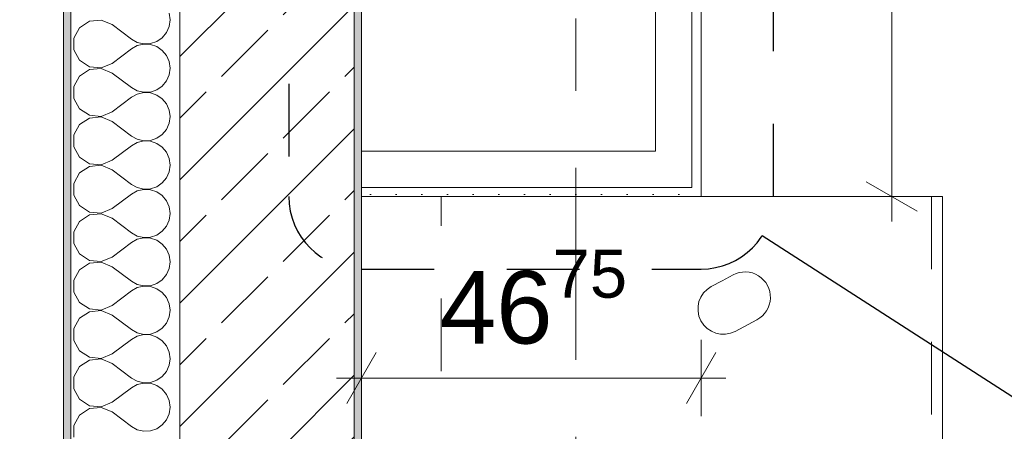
# Model space of a CAD drawing. Header units: metres. Extents: x -4 to 100, y -11 to 17.
# Tile 84 of 256: x -0.235 to 1.12, y 12.367 to 12.934. Entities that reach past the tile are written whole.
import ezdxf

# ---------------------------------------------------------------- set-up
doc = ezdxf.new("R2010")
doc.units = ezdxf.units.M
doc.header["$MEASUREMENT"] = 0
for name, pattern in [('Punktlinie eng', [0.0375, 0.0125, -0.025]), ('Strichlinie doppelt', [0.546806, 0.264583, -0.105833, 0.070556, -0.105833]), ('Strichlinie eng', [0.115, 0.075, -0.04]), ('Untersicht', [0.1, 0.075, -0.025])]:
    doc.linetypes.add(name, pattern=pattern)
for name, color, linetype in [('152 - Bemaßung_ Beschriftung.Ausbau', 7, 'Continuous'), ('208 - Marker.Detail', 7, 'Continuous'), ('451 - Universal.Achsen Raster', 7, 'Continuous'), ('603 - Struktur.Bodenplatte_ Decke Roh', 7, 'Continuous'), ('604 - Struktur.Wand Aussen', 7, 'Continuous'), ('650 - Abdeckung.Fußboden Aufbau', 7, 'Continuous'), ('Neubau_606 - Struktur.Wand Innen Ausbau', 7, 'Continuous'), ('Neubau_653 - Abdeckung.TB Verkofferung', 7, 'Continuous'), ('Neubau_701 - Einrichtung.Möbel', 7, 'Continuous')]:
    doc.layers.add(name, color=color, linetype=linetype)
doc.styles.add('ERSTELLTER_STIL_2', font='txt')
doc.dimstyles.new('ERSTELLTER_STIL__3', dxfattribs={"dimtxt": 0.1, "dimasz": 0.0532, "dimexe": 0.18, "dimexo": 0.0625, "dimgap": 0, "dimtad": 1, "dimzin": 0, "dimdsep": 46, "dimtxsty": 'ERSTELLTER_STIL_2', "dimblk": 'ARROWHEAD_2', "dimblk1": 'ARROWHEAD_2', "dimblk2": 'ARROWHEAD_2', "dimcen": 0.09, "dimse1": 1, "dimse2": 1, "dimclrd": 7, "dimclre": 7, "dimclrt": 7, "dimazin": 0, "dimtfac": 1, "dimtdec": 4, "dimtmove": 0, "dimatfit": 3, "dimfxl": 1, "dimtolj": 1, "dimtzin": 0, "dimarcsym": 0})
doc.dimstyles.new('ERSTELLTER_STIL__4', dxfattribs={"dimtxt": 0.1, "dimasz": 0.0532, "dimexe": 0.18, "dimexo": 0.0625, "dimgap": 0, "dimtad": 1, "dimzin": 0, "dimdsep": 46, "dimtxsty": 'ERSTELLTER_STIL_2', "dimblk": 'ARROWHEAD_2', "dimblk1": 'ARROWHEAD_2', "dimblk2": 'ARROWHEAD_2', "dimcen": 0.09, "dimse1": 1, "dimse2": 1, "dimclrd": 7, "dimclre": 7, "dimclrt": 7, "dimazin": 0, "dimtfac": 1, "dimtdec": 4, "dimtmove": 2, "dimatfit": 3, "dimfxl": 1, "dimtolj": 1, "dimtzin": 0, "dimarcsym": 0})
doc.dimstyles.new('ERSTELLTER_STIL__5', dxfattribs={"dimtxt": 0.1, "dimasz": 0.0532, "dimexe": 0.18, "dimexo": 0.0625, "dimgap": 0, "dimtad": 1, "dimtih": 1, "dimtoh": 1, "dimzin": 0, "dimdsep": 46, "dimtxsty": 'ERSTELLTER_STIL_2', "dimblk": 'ARROWHEAD_2', "dimblk1": 'ARROWHEAD_2', "dimblk2": 'ARROWHEAD_2', "dimcen": 0.09, "dimse1": 1, "dimse2": 1, "dimclrd": 7, "dimclre": 7, "dimclrt": 7, "dimazin": 0, "dimtfac": 1, "dimtdec": 4, "dimtmove": 0, "dimatfit": 3, "dimfxl": 1, "dimtolj": 1, "dimtzin": 0, "dimarcsym": 0})
pattern_1 = [(45, (0, 0), (-0.01767767, 0.01767767), [0, -0.025])]

# ---------------------------------------------------------------- blocks, each defined once
blk = doc.blocks.new('*X58')
at = {"layer": '604 - Struktur.Wand Aussen', "color": 7, "linetype": 'Continuous', "lineweight": 5}
for p, q in [((-0.1395, 12.9314), (-0.153, 12.9224)), ((-0.1233, 12.933), (-0.1395, 12.9314)), ((-0.1083, 12.9267), (-0.1233, 12.933)), ((-0.0283, 12.9333), (-0.0296, 12.9424)), ((-0.0296, 12.9242), (-0.0283, 12.9333)), ((-0.153, 12.9224), (-0.1607, 12.9081)), ((-0.1083, 12.9267), (-0.0817, 12.9067)), ((-0.0333, 12.9158), (-0.0296, 12.9242)), ((-0.1607, 12.9081), (-0.1607, 12.8919)), ((-0.0817, 12.9067), (-0.0736, 12.9022)), ((-0.0555, 12.9006), (-0.0468, 12.9035)), ((-0.0468, 12.9035), (-0.0392, 12.9087)), ((-0.0392, 12.9087), (-0.0333, 12.9158)), ((-0.1607, 12.8919), (-0.153, 12.8776)), ((-0.1083, 12.8733), (-0.0817, 12.8933)), ((-0.0736, 12.8978), (-0.0817, 12.8933)), ((-0.0736, 12.9022), (-0.0647, 12.9001)), ((-0.0647, 12.8999), (-0.0736, 12.8978)), ((-0.0647, 12.9001), (-0.0555, 12.9006)), ((-0.0555, 12.8994), (-0.0647, 12.8999)), ((-0.0468, 12.8965), (-0.0555, 12.8994)), ((-0.0392, 12.8913), (-0.0468, 12.8965)), ((-0.0333, 12.8842), (-0.0392, 12.8913)), ((-0.153, 12.8776), (-0.1395, 12.8686)), ((-0.0296, 12.8758), (-0.0333, 12.8842)), ((-0.1395, 12.8648), (-0.153, 12.8558)), ((-0.1395, 12.8686), (-0.1233, 12.867)), ((-0.1233, 12.8663), (-0.1395, 12.8648)), ((-0.1233, 12.867), (-0.1083, 12.8733)), ((-0.1083, 12.86), (-0.1233, 12.8663)), ((-0.0283, 12.8667), (-0.0296, 12.8758)), ((-0.0296, 12.8576), (-0.0283, 12.8667)), ((-0.153, 12.8558), (-0.1607, 12.8415)), ((-0.1083, 12.86), (-0.0817, 12.84)), ((-0.0333, 12.8491), (-0.0296, 12.8576)), ((-0.1607, 12.8415), (-0.1607, 12.8252)), ((-0.0817, 12.84), (-0.0736, 12.8355)), ((-0.0555, 12.8339), (-0.0468, 12.8369)), ((-0.0468, 12.8369), (-0.0392, 12.8421)), ((-0.0392, 12.8421), (-0.0333, 12.8491)), ((-0.1607, 12.8252), (-0.153, 12.8109)), ((-0.1083, 12.8067), (-0.0817, 12.8267)), ((-0.0736, 12.8311), (-0.0817, 12.8267)), ((-0.0736, 12.8355), (-0.0647, 12.8335)), ((-0.0647, 12.8332), (-0.0736, 12.8311)), ((-0.0647, 12.8335), (-0.0555, 12.8339)), ((-0.0555, 12.8328), (-0.0647, 12.8332)), ((-0.0468, 12.8298), (-0.0555, 12.8328)), ((-0.0392, 12.8246), (-0.0468, 12.8298)), ((-0.0333, 12.8175), (-0.0392, 12.8246)), ((-0.153, 12.8109), (-0.1395, 12.8019)), ((-0.0296, 12.8091), (-0.0333, 12.8175)), ((-0.0283, 12.8), (-0.0296, 12.8091)), ((-0.1395, 12.7981), (-0.153, 12.7891)), ((-0.1395, 12.8019), (-0.1233, 12.8004)), ((-0.1233, 12.7996), (-0.1395, 12.7981)), ((-0.1233, 12.8004), (-0.1083, 12.8067)), ((-0.1083, 12.7933), (-0.1233, 12.7996)), ((-0.0296, 12.7909), (-0.0283, 12.8)), ((-0.153, 12.7891), (-0.1607, 12.7748)), ((-0.1083, 12.7933), (-0.0817, 12.7733)), ((-0.0392, 12.7754), (-0.0333, 12.7825)), ((-0.0333, 12.7825), (-0.0296, 12.7909)), ((-0.1607, 12.7748), (-0.1607, 12.7585)), ((-0.0817, 12.7733), (-0.0736, 12.7689)), ((-0.0736, 12.7689), (-0.0647, 12.7668)), ((-0.0555, 12.7672), (-0.0468, 12.7702)), ((-0.0468, 12.7702), (-0.0392, 12.7754)), ((-0.1607, 12.7585), (-0.153, 12.7442)), ((-0.1083, 12.74), (-0.0817, 12.76)), ((-0.0736, 12.7645), (-0.0817, 12.76)), ((-0.0647, 12.7665), (-0.0736, 12.7645)), ((-0.0647, 12.7668), (-0.0555, 12.7672)), ((-0.0555, 12.7661), (-0.0647, 12.7665)), ((-0.0468, 12.7631), (-0.0555, 12.7661)), ((-0.0392, 12.7579), (-0.0468, 12.7631)), ((-0.0333, 12.7509), (-0.0392, 12.7579)), ((-0.153, 12.7442), (-0.1395, 12.7352)), ((-0.0296, 12.7424), (-0.0333, 12.7509)), ((-0.0283, 12.7333), (-0.0296, 12.7424)), ((-0.1395, 12.7314), (-0.153, 12.7224)), ((-0.1395, 12.7352), (-0.1233, 12.7337)), ((-0.1233, 12.733), (-0.1395, 12.7314)), ((-0.1233, 12.7337), (-0.1083, 12.74)), ((-0.1083, 12.7267), (-0.1233, 12.733)), ((-0.0296, 12.7242), (-0.0283, 12.7333)), ((-0.153, 12.7224), (-0.1607, 12.7081)), ((-0.1083, 12.7267), (-0.0817, 12.7067)), ((-0.0392, 12.7087), (-0.0333, 12.7158)), ((-0.0333, 12.7158), (-0.0296, 12.7242)), ((-0.1607, 12.7081), (-0.1607, 12.6919)), ((-0.0817, 12.7067), (-0.0736, 12.7022)), ((-0.0736, 12.7022), (-0.0647, 12.7001)), ((-0.0647, 12.7001), (-0.0555, 12.7006)), ((-0.0555, 12.7006), (-0.0468, 12.7035)), ((-0.0468, 12.7035), (-0.0392, 12.7087)), ((-0.1607, 12.6919), (-0.153, 12.6776)), ((-0.1083, 12.6733), (-0.0817, 12.6933)), ((-0.0736, 12.6978), (-0.0817, 12.6933)), ((-0.0647, 12.6999), (-0.0736, 12.6978)), ((-0.0555, 12.6994), (-0.0647, 12.6999)), ((-0.0468, 12.6965), (-0.0555, 12.6994)), ((-0.0392, 12.6913), (-0.0468, 12.6965)), ((-0.0333, 12.6842), (-0.0392, 12.6913)), ((-0.153, 12.6776), (-0.1395, 12.6686)), ((-0.1233, 12.667), (-0.1083, 12.6733)), ((-0.0296, 12.6758), (-0.0333, 12.6842)), ((-0.0283, 12.6667), (-0.0296, 12.6758)), ((-0.1395, 12.6648), (-0.153, 12.6558)), ((-0.1395, 12.6686), (-0.1233, 12.667)), ((-0.1233, 12.6663), (-0.1395, 12.6648)), ((-0.1083, 12.66), (-0.1233, 12.6663)), ((-0.1083, 12.66), (-0.0817, 12.64)), ((-0.0296, 12.6576), (-0.0283, 12.6667)), ((-0.153, 12.6558), (-0.1607, 12.6415)), ((-0.0392, 12.6421), (-0.0333, 12.6491)), ((-0.0333, 12.6491), (-0.0296, 12.6576)), ((-0.1607, 12.6415), (-0.1607, 12.6252)), ((-0.0817, 12.64), (-0.0736, 12.6355)), ((-0.0736, 12.6355), (-0.0647, 12.6335)), ((-0.0647, 12.6332), (-0.0736, 12.6311)), ((-0.0647, 12.6335), (-0.0555, 12.6339)), ((-0.0555, 12.6328), (-0.0647, 12.6332)), ((-0.0555, 12.6339), (-0.0468, 12.6369)), ((-0.0468, 12.6298), (-0.0555, 12.6328)), ((-0.0468, 12.6369), (-0.0392, 12.6421)), ((-0.1607, 12.6252), (-0.153, 12.6109)), ((-0.1083, 12.6067), (-0.0817, 12.6267)), ((-0.0736, 12.6311), (-0.0817, 12.6267)), ((-0.0392, 12.6246), (-0.0468, 12.6298)), ((-0.0333, 12.6175), (-0.0392, 12.6246)), ((-0.153, 12.6109), (-0.1395, 12.6019)), ((-0.1233, 12.6004), (-0.1083, 12.6067)), ((-0.0296, 12.6091), (-0.0333, 12.6175)), ((-0.0283, 12.6), (-0.0296, 12.6091)), ((-0.1395, 12.5981), (-0.153, 12.5891)), ((-0.1395, 12.6019), (-0.1233, 12.6004)), ((-0.1233, 12.5996), (-0.1395, 12.5981)), ((-0.1083, 12.5933), (-0.1233, 12.5996)), ((-0.1083, 12.5933), (-0.0817, 12.5733)), ((-0.0296, 12.5909), (-0.0283, 12.6)), ((-0.153, 12.5891), (-0.1607, 12.5748)), ((-0.0392, 12.5754), (-0.0333, 12.5825)), ((-0.0333, 12.5825), (-0.0296, 12.5909)), ((-0.1607, 12.5748), (-0.1607, 12.5585)), ((-0.0817, 12.5733), (-0.0736, 12.5689)), ((-0.0736, 12.5689), (-0.0647, 12.5668)), ((-0.0647, 12.5665), (-0.0736, 12.5645)), ((-0.0647, 12.5668), (-0.0555, 12.5672)), ((-0.0555, 12.5661), (-0.0647, 12.5665)), ((-0.0555, 12.5672), (-0.0468, 12.5702)), ((-0.0468, 12.5631), (-0.0555, 12.5661)), ((-0.0468, 12.5702), (-0.0392, 12.5754)), ((-0.1607, 12.5585), (-0.153, 12.5442)), ((-0.1083, 12.54), (-0.0817, 12.56)), ((-0.0736, 12.5645), (-0.0817, 12.56)), ((-0.0392, 12.5579), (-0.0468, 12.5631)), ((-0.0333, 12.5509), (-0.0392, 12.5579)), ((-0.153, 12.5442), (-0.1395, 12.5352)), ((-0.1233, 12.5337), (-0.1083, 12.54)), ((-0.0296, 12.5424), (-0.0333, 12.5509)), ((-0.0283, 12.5333), (-0.0296, 12.5424)), ((-0.1395, 12.5314), (-0.153, 12.5224)), ((-0.1395, 12.5352), (-0.1233, 12.5337)), ((-0.1233, 12.533), (-0.1395, 12.5314)), ((-0.1083, 12.5267), (-0.1233, 12.533)), ((-0.1083, 12.5267), (-0.0817, 12.5067)), ((-0.0333, 12.5158), (-0.0296, 12.5242)), ((-0.0296, 12.5242), (-0.0283, 12.5333)), ((-0.153, 12.5224), (-0.1607, 12.5081)), ((-0.0392, 12.5087), (-0.0333, 12.5158)), ((-0.1607, 12.5081), (-0.1607, 12.4919)), ((-0.0817, 12.5067), (-0.0736, 12.5022)), ((-0.0736, 12.4978), (-0.0817, 12.4933)), ((-0.0736, 12.5022), (-0.0647, 12.5001)), ((-0.0647, 12.4999), (-0.0736, 12.4978)), ((-0.0647, 12.5001), (-0.0555, 12.5006)), ((-0.0555, 12.4994), (-0.0647, 12.4999)), ((-0.0555, 12.5006), (-0.0468, 12.5035)), ((-0.0468, 12.4965), (-0.0555, 12.4994)), ((-0.0468, 12.5035), (-0.0392, 12.5087)), ((-0.1607, 12.4919), (-0.153, 12.4776)), ((-0.1083, 12.4733), (-0.0817, 12.4933)), ((-0.0392, 12.4913), (-0.0468, 12.4965)), ((-0.0333, 12.4842), (-0.0392, 12.4913)), ((-0.0296, 12.4758), (-0.0333, 12.4842)), ((-0.153, 12.4776), (-0.1395, 12.4686)), ((-0.1233, 12.467), (-0.1083, 12.4733)), ((-0.0283, 12.4667), (-0.0296, 12.4758)), ((-0.1395, 12.4648), (-0.153, 12.4558)), ((-0.1395, 12.4686), (-0.1233, 12.467)), ((-0.1233, 12.4663), (-0.1395, 12.4648)), ((-0.1083, 12.46), (-0.1233, 12.4663)), ((-0.1083, 12.46), (-0.0817, 12.44)), ((-0.0333, 12.4491), (-0.0296, 12.4576)), ((-0.0296, 12.4576), (-0.0283, 12.4667)), ((-0.153, 12.4558), (-0.1607, 12.4415)), ((-0.0392, 12.4421), (-0.0333, 12.4491)), ((-0.1607, 12.4415), (-0.1607, 12.4252)), ((-0.0817, 12.44), (-0.0736, 12.4355)), ((-0.0736, 12.4311), (-0.0817, 12.4267)), ((-0.0736, 12.4355), (-0.0647, 12.4335)), ((-0.0647, 12.4332), (-0.0736, 12.4311)), ((-0.0647, 12.4335), (-0.0555, 12.4339)), ((-0.0555, 12.4328), (-0.0647, 12.4332)), ((-0.0555, 12.4339), (-0.0468, 12.4369)), ((-0.0468, 12.4298), (-0.0555, 12.4328)), ((-0.0468, 12.4369), (-0.0392, 12.4421)), ((-0.0392, 12.4246), (-0.0468, 12.4298)), ((-0.1607, 12.4252), (-0.153, 12.4109)), ((-0.1083, 12.4067), (-0.0817, 12.4267)), ((-0.0333, 12.4175), (-0.0392, 12.4246)), ((-0.0296, 12.4091), (-0.0333, 12.4175)), ((-0.153, 12.4109), (-0.1395, 12.4019)), ((-0.1395, 12.4019), (-0.1233, 12.4004)), ((-0.1233, 12.4004), (-0.1083, 12.4067)), ((-0.0283, 12.4), (-0.0296, 12.4091)), ((-0.153, 12.3891), (-0.1607, 12.3748)), ((-0.1395, 12.3981), (-0.153, 12.3891)), ((-0.1233, 12.3996), (-0.1395, 12.3981)), ((-0.1083, 12.3933), (-0.1233, 12.3996)), ((-0.1083, 12.3933), (-0.0817, 12.3733)), ((-0.0333, 12.3825), (-0.0296, 12.3909)), ((-0.0296, 12.3909), (-0.0283, 12.4)), ((-0.0468, 12.3702), (-0.0392, 12.3754)), ((-0.0392, 12.3754), (-0.0333, 12.3825)), ((-0.1607, 12.3748), (-0.1607, 12.3585)), ((-0.0817, 12.3733), (-0.0736, 12.3689)), ((-0.0736, 12.3689), (-0.0647, 12.3668)), ((-0.0647, 12.3668), (-0.0555, 12.3672)), ((-0.0555, 12.3672), (-0.0468, 12.3702))]:
    blk.add_line(p, q, dxfattribs=at)
blk = doc.blocks.new('*D318')
at = {"layer": '152 - Bemaßung_ Beschriftung.Ausbau', "color": 7, "linetype": 'Continuous', "lineweight": 5}
for p, q in [((0.225, 15.3025), (0.225, 15.4075)), ((0.2452, 15.39), (0.2048, 15.32)), ((4.0652, 15.39), (4.0248, 15.32)), ((-0.015, 15.355), (0.225, 15.355)), ((0.225, 15.355), (4.045, 15.355))]:
    blk.add_line(p, q, dxfattribs=at)
at = {"layer": '152 - Bemaßung_ Beschriftung.Ausbau', "color": 7, "lineweight": 5, "char_height": 0.1, "attachment_point": 7, "style": 'ERSTELLTER_STIL_2'}
for s, insert in [('\\A1;{\\pql;\\fArial|b0|i0|c0|p38;3,82}', (1.9261, 15.375)), ('\\A1;{\\pql;\\fArial|b0|i0|c0|p38;15}', (3.873, 15.375))]:
    blk.add_mtext(s, dxfattribs=dict(at, insert=insert))
blk = doc.blocks.new('ARROWHEAD_2')
at = {"color": 0, "linetype": 'Continuous', "lineweight": 0}
for p, q in [((-0.378, -0.655), (0.378, 0.655)), ((0, 0), (-1, 0))]:
    blk.add_line(p, q, dxfattribs=at)
blk = doc.blocks.new('*D319')
at = {"layer": '152 - Bemaßung_ Beschriftung.Ausbau', "color": 7, "linetype": 'Continuous', "lineweight": 5}
for p, q in [((4.045, 15.3025), (4.045, 15.4075)), ((4.0652, 15.39), (4.0248, 15.32)), ((4.2152, 15.39), (4.1748, 15.32)), ((0.225, 15.355), (4.045, 15.355)), ((4.045, 15.355), (4.195, 15.355))]:
    blk.add_line(p, q, dxfattribs=at)
blk = doc.blocks.new('*D416')
at = {"layer": '152 - Bemaßung_ Beschriftung.Ausbau', "color": 7, "linetype": 'Continuous', "lineweight": 5}
for p, q in [((-1.21, 13.7152), (-1.14, 13.6748)), ((-1.175, 7.895), (-1.175, 13.695)), ((-1.21, 7.9152), (-1.14, 7.8748)), ((-1.1225, 7.895), (-1.2275, 7.895)), ((-1.175, 6.105), (-1.175, 7.895))]:
    blk.add_line(p, q, dxfattribs=at)
at = {"layer": '152 - Bemaßung_ Beschriftung.Ausbau', "color": 7, "lineweight": 5, "insert": (-1.195, 10.662), "char_height": 0.1, "attachment_point": 7, "rotation": 90, "style": 'ERSTELLTER_STIL_2'}
blk.add_mtext('\\A1;{\\pql;\\fArial|b0|i0|c0|p38;5,80}', dxfattribs=at)
blk = doc.blocks.new('*D417')
at = {"layer": '152 - Bemaßung_ Beschriftung.Ausbau', "color": 7, "linetype": 'Continuous', "lineweight": 5}
for p, q in [((-1.175, 13.845), (-1.175, 13.8792)), ((-1.14, 13.8248), (-1.21, 13.8652)), ((-1.1225, 13.845), (-1.2275, 13.845)), ((-1.175, 13.695), (-1.175, 13.845)), ((-1.21, 13.7152), (-1.14, 13.6748)), ((-1.1225, 13.695), (-1.2275, 13.695)), ((-1.175, 7.895), (-1.175, 13.695))]:
    blk.add_line(p, q, dxfattribs=at)
at = {"layer": '152 - Bemaßung_ Beschriftung.Ausbau', "color": 7, "lineweight": 5, "insert": (-1.1845, 13.6977), "char_height": 0.1, "attachment_point": 7, "rotation": 90, "style": 'ERSTELLTER_STIL_2'}
blk.add_mtext('\\A1;{\\pql;\\fArial|b0|i0|c0|p38;15}', dxfattribs=at)
blk = doc.blocks.new('*D424')
at = {"layer": '152 - Bemaßung_ Beschriftung.Ausbau', "color": 7, "linetype": 'Continuous', "lineweight": 5}
for p, q in [((-1.71, 13.4752), (-1.64, 13.4348)), ((-1.675, 8.2275), (-1.675, 13.455)), ((-1.71, 8.2477), (-1.64, 8.2073)), ((-1.6225, 8.2275), (-1.7275, 8.2275)), ((-1.675, 8.0775), (-1.675, 8.2275))]:
    blk.add_line(p, q, dxfattribs=at)
at = {"layer": '152 - Bemaßung_ Beschriftung.Ausbau', "color": 7, "lineweight": 5, "insert": (-1.6756, 10.6581), "char_height": 0.1, "attachment_point": 7, "rotation": 90, "style": 'ERSTELLTER_STIL_2'}
blk.add_mtext('\\A1;{\\pql;\\fArial|b0|i0|c0|p38;5,22\\fArial|b0|i0|c0|p38;\\A1{\\H.66x;\\S75^  ;}}', dxfattribs=at)
blk = doc.blocks.new('*D425')
at = {"layer": '152 - Bemaßung_ Beschriftung.Ausbau', "color": 7, "linetype": 'Continuous', "lineweight": 5}
for p, q in [((-1.71, 13.7152), (-1.64, 13.6748)), ((-1.675, 13.455), (-1.675, 13.695)), ((-1.71, 13.4752), (-1.64, 13.4348)), ((-1.6225, 13.455), (-1.7275, 13.455)), ((-1.675, 8.2275), (-1.675, 13.455))]:
    blk.add_line(p, q, dxfattribs=at)
at = {"layer": '152 - Bemaßung_ Beschriftung.Ausbau', "color": 7, "lineweight": 5, "insert": (-1.695, 13.4991), "char_height": 0.1, "attachment_point": 7, "rotation": 90, "style": 'ERSTELLTER_STIL_2'}
blk.add_mtext('\\A1;{\\pql;\\fArial|b0|i0|c0|p38;24}', dxfattribs=at)
blk = doc.blocks.new('*D435')
at = {"layer": '152 - Bemaßung_ Beschriftung.Ausbau', "color": 7, "linetype": 'Continuous', "lineweight": 5}
for p, q in [((-2.21, 13.0202), (-2.14, 12.9798)), ((-2.175, 8.5), (-2.175, 13)), ((-2.21, 8.5202), (-2.14, 8.4798)), ((-2.1225, 8.5), (-2.2275, 8.5)), ((-2.175, 8.1), (-2.175, 8.5))]:
    blk.add_line(p, q, dxfattribs=at)
at = {"layer": '152 - Bemaßung_ Beschriftung.Ausbau', "color": 7, "lineweight": 5, "insert": (-2.195, 10.617), "char_height": 0.1, "attachment_point": 7, "rotation": 90, "style": 'ERSTELLTER_STIL_2'}
blk.add_mtext('\\A1;{\\pql;\\fArial|b0|i0|c0|p38;4,50}', dxfattribs=at)
blk = doc.blocks.new('*D436')
at = {"layer": '152 - Bemaßung_ Beschriftung.Ausbau', "color": 7, "linetype": 'Continuous', "lineweight": 5}
for p, q in [((-2.21, 13.4752), (-2.14, 13.4348)), ((-2.14, 13.4298), (-2.21, 13.4702)), ((-2.175, 13), (-2.175, 13.45)), ((-2.21, 13.0202), (-2.14, 12.9798)), ((-2.1225, 13), (-2.2275, 13)), ((-2.175, 8.5), (-2.175, 13))]:
    blk.add_line(p, q, dxfattribs=at)
at = {"layer": '152 - Bemaßung_ Beschriftung.Ausbau', "color": 7, "lineweight": 5, "char_height": 0.1, "attachment_point": 7, "rotation": 90, "style": 'ERSTELLTER_STIL_2'}
for s, insert in [('\\A1;{\\pql;\\fArial|b0|i0|c0|p38;0\\fArial|b0|i0|c0|p38;\\A1{\\H.66x;\\S5^  ;}}', (-2.1934, 13.3038)), ('\\A1;{\\pql;\\fArial|b0|i0|c0|p38;45}', (-2.195, 13.0861))]:
    blk.add_mtext(s, dxfattribs=dict(at, insert=insert))
blk = doc.blocks.new('*D440')
at = {"layer": '152 - Bemaßung_ Beschriftung.Ausbau', "color": 7, "linetype": 'Continuous', "lineweight": 5}
for p, q in [((-2.675, 13.845), (-2.675, 13.8792)), ((-2.64, 13.8248), (-2.71, 13.8652)), ((-2.6225, 13.845), (-2.7275, 13.845)), ((-2.675, -0.145), (-2.675, 13.845)), ((-2.71, -0.1248), (-2.64, -0.1652)), ((-2.6225, -0.145), (-2.7275, -0.145)), ((-2.675, -0.1792), (-2.675, -0.145))]:
    blk.add_line(p, q, dxfattribs=at)
at = {"layer": '152 - Bemaßung_ Beschriftung.Ausbau', "color": 7, "lineweight": 5, "insert": (-2.695, 6.679), "char_height": 0.1, "attachment_point": 7, "rotation": 90, "style": 'ERSTELLTER_STIL_2'}
blk.add_mtext('\\A1;{\\pql;\\fArial|b0|i0|c0|p38;13,99}', dxfattribs=at)
blk = doc.blocks.new('*D745')
at = {"layer": '152 - Bemaßung_ Beschriftung.Ausbau', "color": 7, "linetype": 'Continuous', "lineweight": 5}
for p, q in [((0.965, 13.445), (0.965, 13.4792)), ((1, 13.4248), (0.93, 13.4652)), ((1.0175, 13.445), (0.9125, 13.445)), ((0.965, 12.69), (0.965, 13.445)), ((0.93, 12.7102), (1, 12.6698)), ((1.0175, 12.69), (0.9125, 12.69)), ((0.965, 12.6558), (0.965, 12.69))]:
    blk.add_line(p, q, dxfattribs=at)
at = {"layer": '152 - Bemaßung_ Beschriftung.Ausbau', "color": 7, "lineweight": 5, "insert": (0.9466, 12.9666), "char_height": 0.1, "attachment_point": 7, "rotation": 90, "style": 'ERSTELLTER_STIL_2'}
blk.add_mtext('\\A1;{\\pql;\\fArial|b0|i0|c0|p38;75\\fArial|b0|i0|c0|p38;\\A1{\\H.66x;\\S5^  ;}}', dxfattribs=at)
blk = doc.blocks.new('*D746')
at = {"layer": '152 - Bemaßung_ Beschriftung.Ausbau', "color": 7, "linetype": 'Continuous', "lineweight": 5}
for p, q in [((0.235, 12.3875), (0.235, 12.4925)), ((0.7025, 12.3875), (0.7025, 12.4925)), ((0.2552, 12.475), (0.2148, 12.405)), ((0.6823, 12.405), (0.7227, 12.475)), ((0.2008, 12.44), (0.235, 12.44)), ((0.235, 12.44), (0.7025, 12.44)), ((0.7025, 12.44), (0.7367, 12.44))]:
    blk.add_line(p, q, dxfattribs=at)
at = {"layer": '152 - Bemaßung_ Beschriftung.Ausbau', "color": 7, "lineweight": 5, "insert": (0.3428, 12.4583), "char_height": 0.1, "attachment_point": 7, "style": 'ERSTELLTER_STIL_2'}
blk.add_mtext('\\A1;{\\pql;\\fArial|b0|i0|c0|p38;46\\fArial|b0|i0|c0|p38;\\A1{\\H.66x;\\S75^  ;}}', dxfattribs=at)

msp = doc.modelspace()

# ---------------------------------------------------------------- hatches: boundary and pattern name
at = {"layer": '604 - Struktur.Wand Aussen', "linetype": 'Continuous', "lineweight": 0, "true_color": 0x000000}
h = msp.add_hatch(dxfattribs=at)
h.set_pattern_fill('Verputz_0001', color=18, style=0, pattern_type=2)
h.set_pattern_definition([(0, (0, 0), (0, 0.08660254), [0, -0.05]), (0, (0.025, 0.0433), (0, 0.08660254), [0, -0.05])])
h.paths.add_polyline_path([(-0.165, 13.845), (-0.175, 13.845), (-0.175, 7.895), (-0.165, 7.895)])
h = msp.add_hatch(dxfattribs=at)
h.set_pattern_fill('Beton__Stahlbeton_0001', color=18, style=0, pattern_type=2)
h.set_pattern_definition([(45, (0, 0), (-0.0848528, 0.0848528), []), (45, (-0.04243, 0.04243), (-0.0848528, 0.0848528), [0.09, -0.03])])
h.paths.add_polyline_path([(-0.015, 13.455), (-0.015, 7.895), (0.105, 7.895), (0.175, 7.895), (0.225, 7.895), (0.225, 13.455)])
h = msp.add_hatch(dxfattribs=at)
h.set_pattern_fill('Gips_0001', color=18, style=0, pattern_type=2)
h.set_pattern_definition(pattern_1)
h.paths.add_polyline_path([(0.235, 8.51), (0.235, 13.445), (0.225, 13.445), (0.225, 8.51)])
at = {"layer": 'Neubau_606 - Struktur.Wand Innen Ausbau', "linetype": 'Continuous', "lineweight": 0, "true_color": 0x000000}
h = msp.add_hatch(dxfattribs=at)
h.set_pattern_fill('Gips_0001', color=18, style=0, pattern_type=2)
h.set_pattern_definition(pattern_1)
h.paths.add_polyline_path([(0.7025, 12.7025), (0.7025, 13.445), (0.69, 13.445), (0.69, 12.7025)])
h = msp.add_hatch(dxfattribs=at)
h.set_pattern_fill('Gips_0001', color=18, style=0, pattern_type=2)
h.set_pattern_definition(pattern_1)
h.paths.add_polyline_path([(0.69, 12.7025), (0.235, 12.7025), (0.235, 12.69), (0.69, 12.69)])
h = msp.add_hatch(dxfattribs=at)
h.set_pattern_fill('Gips_0001', color=18, style=0, pattern_type=2)
h.set_pattern_definition(pattern_1)
h.paths.add_polyline_path([(0.69, 12.69), (0.7025, 12.69), (0.69, 12.7025)])
h = msp.add_hatch(dxfattribs=at)
h.set_pattern_fill('Gips_0001', color=18, style=0, pattern_type=2)
h.set_pattern_definition(pattern_1)
h.paths.add_polyline_path([(0.69, 12.7025), (0.7025, 12.69), (0.7025, 12.7025)])

# ---------------------------------------------------------------- linework, layer by layer
at = {"layer": '208 - Marker.Detail', "color": 30, "linetype": 'Punktlinie eng', "lineweight": 25, "true_color": 0xff6e00}
for p, q in [((0.135, 13.445), (0.135, 12.69)), ((0.8025, 12.69), (0.8025, 13.445)), ((0.235, 12.59), (0.7025, 12.59))]:
    msp.add_line(p, q, dxfattribs=at)
at = {"layer": '208 - Marker.Detail', "color": 30, "linetype": 'Continuous', "lineweight": 25, "true_color": 0xff6e00}
msp.add_line((1.188, 12.3771), (0.7865, 12.6358), dxfattribs=at)
at = {"layer": '208 - Marker.Detail', "color": 30, "linetype": 'Punktlinie eng', "lineweight": 25, "true_color": 0xff6e00}
for centre, start, end in [((0.235, 12.69), 180, 270), ((0.7025, 12.69), 270, 0)]:
    msp.add_arc(centre, 0.1, start, end, dxfattribs=at)
at = {"layer": '451 - Universal.Achsen Raster', "color": 160, "linetype": 'Strichlinie doppelt', "lineweight": 9, "true_color": 0x3232ff}
msp.add_line((0.53, -10.585), (0.53, 16.355), dxfattribs=at)
at = {"layer": '603 - Struktur.Bodenplatte_ Decke Roh', "color": 7, "linetype": 'Continuous', "lineweight": 18, "flags": 128}
msp.add_lwpolyline([(-0.015, 13.695), (-0.015, 0.005), (43.89, 0.005)], dxfattribs=at)
at = {"layer": '604 - Struktur.Wand Aussen', "color": 7, "linetype": 'Continuous', "lineweight": 5}
msp.add_line((-0.165, 13.705), (-0.165, 7.895), dxfattribs=at)
at = {"layer": '604 - Struktur.Wand Aussen', "color": 7, "linetype": 'Continuous', "lineweight": 13}
for p, q in [((-0.015, 13.455), (-0.015, 7.895)), ((0.225, 8.51), (0.225, 13.455))]:
    msp.add_line(p, q, dxfattribs=at)
at = {"layer": '604 - Struktur.Wand Aussen', "color": 7, "linetype": 'Continuous', "lineweight": 5, "flags": 128}
for points in [[(-0.175, 13.855), (-0.175, 7.895)], [(0.235, 8.51), (0.235, 13.445)]]:
    msp.add_lwpolyline(points, dxfattribs=at)
at = {"layer": '650 - Abdeckung.Fußboden Aufbau', "color": 7, "linetype": 'Continuous', "lineweight": 13, "flags": 128}
msp.add_lwpolyline([(4.045, 8.2275), (4.045, 12.99), (3.97, 12.99), (3.97, 13.445), (0.69, 13.445), (0.69, 12.99), (0.37, 12.99), (0.37, 13.445), (0.235, 13.445), (0.235, 8.51)], dxfattribs=at)
at = {"layer": 'Neubau_606 - Struktur.Wand Innen Ausbau', "color": 1, "linetype": 'Continuous', "lineweight": 5}
for p, q in [((0.69, 12.7525), (0.69, 12.99)), ((0.69, 12.7025), (0.69, 12.7525)), ((0.235, 12.7025), (0.64, 12.7025)), ((0.64, 12.7025), (0.69, 12.7025)), ((0.64, 12.7025), (0.69, 12.7025))]:
    msp.add_line(p, q, dxfattribs=at)
at = {"layer": 'Neubau_606 - Struktur.Wand Innen Ausbau', "color": 1, "linetype": 'Continuous', "lineweight": 5, "flags": 128}
for points in [[(0.7025, 12.69), (0.7025, 13.445)], [(0.64, 12.99), (0.64, 12.7525)], [(0.64, 12.7525), (0.235, 12.7525)], [(0.235, 12.7025), (0.235, 12.7525)], [(0.235, 12.69), (0.235, 12.7025)], [(0.235, 12.69), (0.69, 12.69)], [(0.7025, 12.69), (0.69, 12.69)]]:
    msp.add_lwpolyline(points, dxfattribs=at)
at = {"layer": 'Neubau_653 - Abdeckung.TB Verkofferung', "color": 1, "linetype": 'Untersicht', "lineweight": 9}
for p, q in [((0.235, 8.6495), (0.235, 12.69)), ((0.345, 12.69), (0.235, 12.69)), ((0.345, 8.6495), (0.345, 12.69))]:
    msp.add_line(p, q, dxfattribs=at)
at = {"layer": 'Neubau_701 - Einrichtung.Möbel', "color": 1, "linetype": 'Strichlinie eng', "lineweight": 5}
msp.add_line((1.02, 12.69), (1.02, 12.29), dxfattribs=at)
at = {"layer": 'Neubau_701 - Einrichtung.Möbel', "color": 1, "linetype": 'Continuous', "lineweight": 5, "flags": 128}
msp.add_lwpolyline([(0.235, 10.69), (0.235, 12.69), (1.035, 12.69), (1.035, 11.49), (2.435, 11.49), (2.435, 10.69)], close=True, dxfattribs=at)
msp.add_lwpolyline([(0.7316, 12.5741), (0.7166, 12.5661, 0.994302), (0.7495, 12.5043), (0.7795, 12.5203, 1), (0.7466, 12.5821)], format="xyb", close=True, dxfattribs=at)

# ---------------------------------------------------------------- block references
at = {"layer": '604 - Struktur.Wand Aussen', "color": 7, "lineweight": 18}
msp.add_blockref('*X58', (0, 0), dxfattribs=at)

# ---------------------------------------------------------------- dimensions: what is measured, and where the dimension line sits
at = {"layer": '152 - Bemaßung_ Beschriftung.Ausbau', "color": 7, "linetype": 'Continuous', "lineweight": 5}
for base, p1, p2, picture, middle in [((4.045, 15.355), (0.225, 13.455), (4.045, 10.6087), '*D318', (2.056, 15.425)), ((4.195, 15.355), (4.045, 10.6087), (4.195, 10.6087), '*D319', (3.9492, 15.425))]:
    dim = msp.add_linear_dim(base=base, p1=p1, p2=p2, angle=0, dimstyle='ERSTELLTER_STIL__5', dxfattribs=at)
    dim.commit()
    dim.dimension.update_dxf_attribs({"geometry": picture, "text_midpoint": middle, "dimtype": 160})
for base, p1, p2, dimstyle, picture, middle in [((-2.675, 13.845), (-0.165, -0.145), (-0.165, 13.845), 'ERSTELLTER_STIL__3', '*D440', (-2.745, 6.847)), ((-1.175, 13.845), (-0.015, 13.695), (-0.165, 13.845), 'ERSTELLTER_STIL__4', '*D417', (-1.2345, 13.7739)), ((-1.675, 13.695), (0.225, 13.455), (-0.015, 13.695), 'ERSTELLTER_STIL__3', '*D425', (-1.745, 13.5753)), ((-1.175, 13.695), (0.105, 7.895), (-0.015, 13.695), 'ERSTELLTER_STIL__3', '*D416', (-1.245, 10.7919)), ((-2.175, 13.45), (0.38, 13), (0.38, 13.45), 'ERSTELLTER_STIL__3', '*D436', (-2.245, 13.1623)), ((-1.675, 13.455), (5.7662, 8.2275), (0.225, 13.455), 'ERSTELLTER_STIL__3', '*D424', (-1.745, 10.9612)), ((0.96499, 13.445), (0.70249, 12.68998), (0.70249, 13.445), 'ERSTELLTER_STIL__3', '*D745', (0.89499, 13.17786)), ((-2.175, 13), (0.68, 8.5), (0.38, 13), 'ERSTELLTER_STIL__3', '*D435', (-2.245, 10.7468))]:
    dim = msp.add_linear_dim(base=base, p1=p1, p2=p2, angle=90, dimstyle=dimstyle, dxfattribs=at)
    dim.commit()
    dim.dimension.update_dxf_attribs({"geometry": picture, "text_midpoint": middle, "dimtype": 160, "text_rotation": 90})
dim = msp.add_linear_dim(base=(0.7025, 12.44), p1=(0.235, 12.69), p2=(0.7025, 12.69), dimstyle='ERSTELLTER_STIL__5', dxfattribs=at)
dim.commit()
dim.dimension.update_dxf_attribs({"geometry": '*D746', "text_midpoint": (0.5922, 12.51), "dimtype": 160})

doc.saveas('drawing.dxf')
